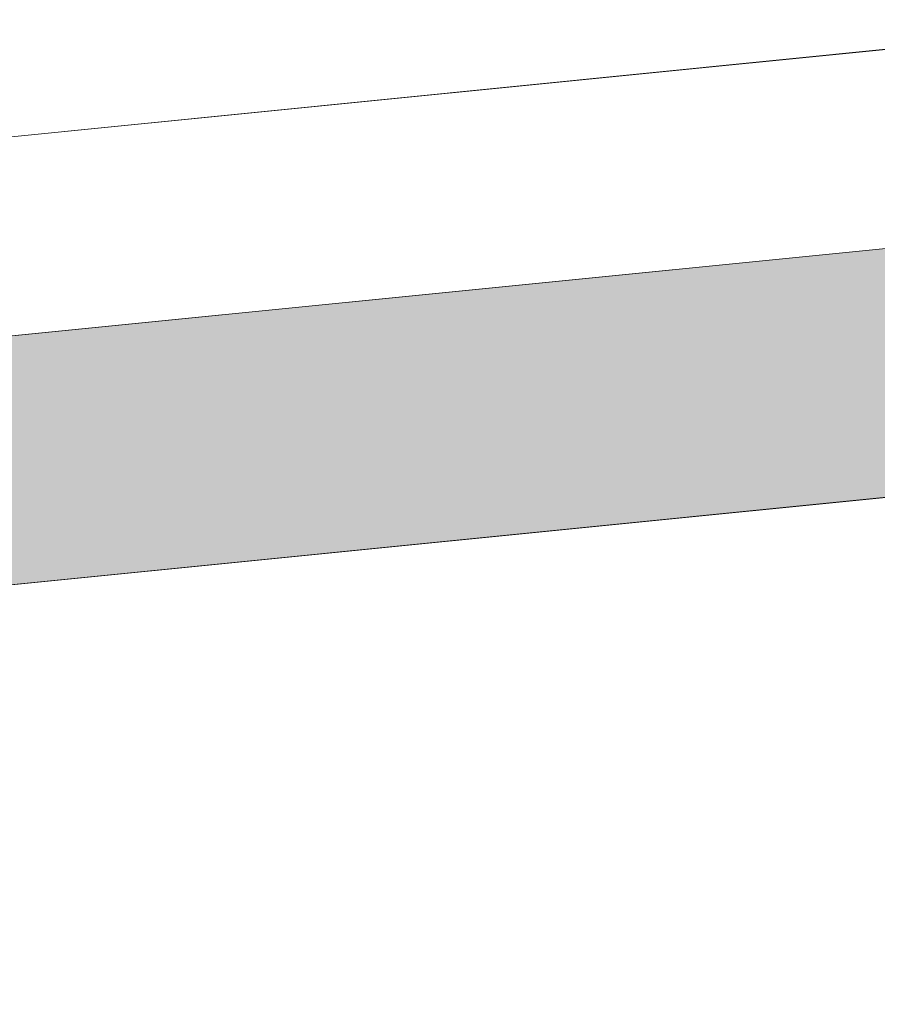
# Model space of a CAD drawing. Header units: millimetres. Extents: x 119219 to 750800, y -8933 to 168688.
# Tile 35 of 115: x 524817 to 525683, y -449 to 545. Entities that reach past the tile are written whole.
import ezdxf

# ---------------------------------------------------------------- set-up
doc = ezdxf.new("R2010")
doc.units = ezdxf.units.MM
doc.header["$MEASUREMENT"] = 0
doc.layers.add('0_Ном._пера__1', color=7, linetype='Continuous', lineweight=0)
doc.layers.add('АР-рампа.АР_Ном._пера__1', color=7, linetype='Continuous', lineweight=0)

msp = doc.modelspace()

# ---------------------------------------------------------------- hatches: boundary and pattern name
at = {"layer": '0_Ном._пера__1', "linetype": 'Continuous', "lineweight": 0}
h = msp.add_hatch(dxfattribs=at)
h.set_pattern_fill('Железобетон__project__ув_3A', style=0, pattern_type=2)
h.set_pattern_definition([(45, (0, 0), (-56.568542, 56.568542), []), (45, (-28.284, 28.284), (-56.568542, 56.568542), [60, -20, 0, -20])])
h.paths.add_polyline_path([(515882.094, -999.998), (518882.094, -699.998), (523048.761, 50.002), (526048.761, 350.002), (526048.761, 98.755), (523083.396, -197.781), (518916.73, -947.781), (517025.925, -1136.862), (517025.925, -1399.998), (508847.034, -1399.998), (508846.945, -1149.998), (515882.147, -1149.998)])

# ---------------------------------------------------------------- linework, layer by layer
at = {"layer": '0_Ном._пера__1', "color": 7, "linetype": 'Continuous', "lineweight": 0, "flags": 128}
msp.add_lwpolyline([(515882.094, -999.998), (518882.094, -699.998), (523048.761, 50.002), (526048.761, 350.002), (526048.761, 98.755), (523083.396, -197.781), (518916.73, -947.781), (517025.925, -1136.862), (517025.925, -1399.998), (508847.034, -1399.998), (508846.945, -1149.998), (515882.147, -1149.998)], close=True, dxfattribs=at)
at = {"layer": 'АР-рампа.АР_Ном._пера__1', "color": 7, "linetype": 'Continuous', "lineweight": 0}
for p, q in [((523021.053, 248.259), (525990.867, 545.24)), ((523021.053, 248.229), (525990.867, 545.21))]:
    msp.add_line(p, q, dxfattribs=at)
at = {"layer": 'АР-рампа.АР_Ном._пера__1', "color": 7, "linetype": 'Continuous', "lineweight": 5, "flags": 128}
for points in [[(526048.761, 350.002), (523048.761, 50.002), (518882.094, -699.998), (515882.094, -999.998)], [(526048.761, 98.755), (523083.396, -197.781), (519588, -826.953)]]:
    msp.add_lwpolyline(points, dxfattribs=at)

doc.saveas('drawing.dxf')
